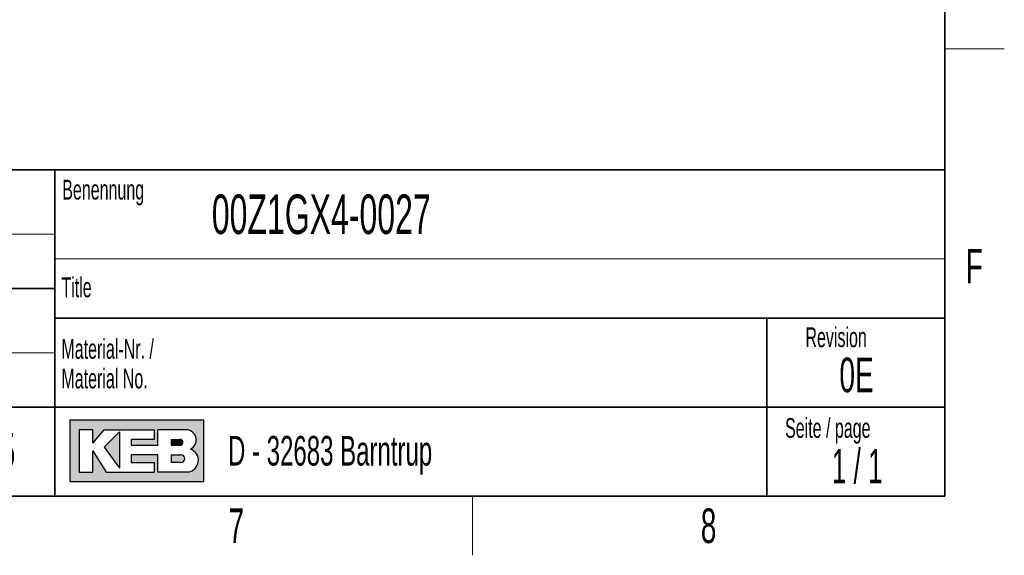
# Model space of a CAD drawing. Header units: millimetres. Extents: x 5 to 418, y 2 to 292.
# Tile 19 of 31: x 314 to 414, y 6 to 60. Entities that reach past the tile are written whole.
import ezdxf

# ---------------------------------------------------------------- set-up
doc = ezdxf.new("R2010")
doc.units = ezdxf.units.MM
doc.layers.add('SLD-0', color=7, linetype='Continuous')
doc.styles.add('SLDTEXTSTYLE0', font='TXT', dxfattribs={"width": 0.605})
doc.styles.add('SLDTEXTSTYLE1', font='TXT', dxfattribs={"width": 0.563})

msp = doc.modelspace()

# ---------------------------------------------------------------- hatches: boundary and pattern name
at = {"linetype": 'Continuous'}
h = msp.add_hatch(color=7, dxfattribs=at)
h.paths.add_polyline_path([(319.519086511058, 13.45626988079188), (333.083981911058, 13.45626988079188), (333.083981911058, 19.65736492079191), (319.519086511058, 19.65736492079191)], flags=0)
edge = h.paths.add_edge_path(flags=0)
edge.add_arc((331.3188604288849, 15.61738520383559), 1.20464082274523, -81.72003226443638, 70.1709600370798, ccw=False)
edge.add_line((331.4923410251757, 14.42530131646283), (331.480008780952, 14.42519098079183))
edge.add_line((331.480008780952, 14.42519098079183), (328.4331606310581, 14.42519098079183))
edge.add_line((328.4331606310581, 14.42519098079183), (328.4331606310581, 16.16924896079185))
edge.add_line((328.4331606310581, 16.16924896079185), (325.7201815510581, 16.16924896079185))
edge.add_line((325.7201815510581, 16.16924896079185), (325.7201815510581, 15.39411208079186))
edge.add_line((325.7201815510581, 15.39411208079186), (328.0455921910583, 15.39411208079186))
edge.add_line((328.0455921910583, 15.39411208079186), (328.0455921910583, 14.42519098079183))
edge.add_line((328.0455921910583, 14.42519098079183), (323.2009866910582, 14.42519098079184))
edge.add_line((323.2009866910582, 14.42519098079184), (321.8444971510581, 16.55681740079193))
edge.add_line((321.8444971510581, 16.55681740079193), (321.8444971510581, 14.42519098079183))
edge.add_line((321.8444971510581, 14.42519098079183), (320.4880076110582, 14.42519098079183))
edge.add_line((320.4880076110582, 14.42519098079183), (320.4880076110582, 18.68844382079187))
edge.add_line((320.4880076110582, 18.68844382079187), (321.8444971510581, 18.68844382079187))
edge.add_line((321.8444971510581, 18.68844382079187), (321.8444971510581, 17.33195428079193))
edge.add_line((321.8444971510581, 17.33195428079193), (323.0072024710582, 18.68844382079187))
edge.add_line((323.0072024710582, 18.68844382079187), (328.0455921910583, 18.68844382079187))
edge.add_line((328.0455921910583, 18.68844382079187), (328.0455921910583, 17.71952272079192))
edge.add_line((328.0455921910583, 17.71952272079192), (325.7201815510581, 17.71952272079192))
edge.add_line((325.7201815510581, 17.71952272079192), (325.7201815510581, 17.13817006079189))
edge.add_line((325.7201815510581, 17.13817006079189), (328.4331606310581, 17.13817006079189))
edge.add_line((328.4331606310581, 17.13817006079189), (328.4331606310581, 18.68844382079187))
edge.add_line((328.4331606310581, 18.68844382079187), (331.4242487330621, 18.68844382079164))
edge.add_line((331.4242487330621, 18.68844382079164), (331.4256482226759, 18.68844382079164))
edge.add_line((331.4256482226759, 18.68844382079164), (331.4259454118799, 18.68845828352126))
edge.add_arc((331.2860949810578, 17.67430640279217), 1.023749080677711, -64.45894120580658, 82.14849338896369, ccw=False)
msp.add_hatch(color=7, dxfattribs=at).paths.add_polyline_path([(324.5574762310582, 14.81275942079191), (324.557476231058, 18.49465960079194), (323.0072024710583, 16.94438584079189)], flags=0)
h = msp.add_hatch(color=7, dxfattribs=at)
edge = h.paths.add_edge_path(flags=0)
edge.add_line((329.7896501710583, 17.13817006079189), (330.6013652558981, 17.13817006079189))
edge.add_arc((330.6568434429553, 17.42884639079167), 0.2959232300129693, 259.1945394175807, 460.8054605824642)
edge.add_line((330.6013652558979, 17.71952272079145), (329.7896501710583, 17.71952272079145))
edge.add_line((329.7896501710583, 17.71952272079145), (329.7896501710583, 17.13817006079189))
h = msp.add_hatch(color=7, dxfattribs=at)
edge = h.paths.add_edge_path(flags=0)
edge.add_line((329.7896501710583, 15.39411208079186), (330.7588584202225, 15.39411208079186))
edge.add_arc((330.7588584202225, 15.78168052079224), 0.3875684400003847, 270.0000000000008, 450.0000000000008)
edge.add_line((330.7588584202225, 16.16924896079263), (330.7386620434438, 16.16924896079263))
edge.add_line((330.7386620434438, 16.16924896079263), (329.7896501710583, 16.16924896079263))
edge.add_line((329.7896501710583, 16.16924896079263), (329.7896501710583, 15.39411208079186))

# ---------------------------------------------------------------- linework, layer by layer
at = {"layer": 'SLD-0', "lineweight": 35}
for p, q in [((408, 12), (408, 282.5)), ((318, 45), (266.3304509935, 45)), ((318, 45), (318, 12)), ((318, 45), (318, 40.1053465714)), ((318, 45), (408, 45)), ((318, 45), (318, 12)), ((408, 45), (408, 12)), ((266.3304509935, 33), (318, 33)), ((408, 30), (318, 30)), ((390, 12), (390, 30)), ((266.3304509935, 21), (318, 21)), ((318, 21), (390, 21)), ((390, 21), (408, 21)), ((26, 12), (408, 12)), ((266.3304509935, 12), (318, 12))]:
    msp.add_line(p, q, dxfattribs=at)
at = {"layer": 'SLD-0', "lineweight": 18}
for p, q in [((408, 57.25), (414, 57.25)), ((266.3304509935, 38.5), (318, 38.5)), ((266.3304509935, 26.5), (318, 26.5)), ((360.25, 6), (360.25, 12))]:
    msp.add_line(p, q, dxfattribs=at)
at = {"layer": 'SLD-0', "color": 7, "linetype": 'Continuous', "lineweight": 18}
msp.add_line((318, 36), (408, 36), dxfattribs=at)
at = {"layer": 'SLD-0', "linetype": 'Continuous'}
for p, q in [((333.0839819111, 19.6573649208), (319.5190865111, 19.6573649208)), ((319.5190865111, 19.6573649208), (319.5190865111, 13.4562698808)), ((333.0839819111, 13.4562698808), (333.0839819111, 19.6573649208)), ((321.8444971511, 18.6884438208), (320.4880076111, 18.6884438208)), ((320.4880076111, 18.6884438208), (320.4880076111, 14.4251909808)), ((321.8444971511, 17.3319542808), (323.0072024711, 18.6884438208)), ((321.8444971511, 17.3319542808), (321.8444971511, 18.6884438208)), ((323.0072024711, 18.6884438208), (328.0455921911, 18.6884438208)), ((324.5574762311, 18.4946596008), (323.0072024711, 16.9443858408)), ((324.5574762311, 18.4946596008), (324.5574762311, 14.8127594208)), ((328.0455921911, 18.6884438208), (328.0455921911, 17.7195227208)), ((331.4242487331, 18.6884438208), (328.4331606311, 18.6884438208)), ((328.4331606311, 17.1381700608), (328.4331606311, 18.6884438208)), ((331.4242487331, 18.6884438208), (331.4256482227, 18.6884438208)), ((331.4256482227, 18.6884438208), (331.4259454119, 18.6884582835)), ((323.0072024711, 16.9443858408), (324.5574762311, 14.8127594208)), ((325.7201815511, 17.7195227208), (325.7201815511, 17.1381700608)), ((328.0455921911, 17.7195227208), (325.7201815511, 17.7195227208)), ((325.7201815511, 17.1381700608), (328.4331606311, 17.1381700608)), ((329.7896501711, 17.7195227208), (330.6013652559, 17.7195227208)), ((329.7896501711, 17.7195227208), (329.7896501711, 17.1381700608)), ((329.7896501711, 17.1381700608), (330.6013652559, 17.1381700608)), ((321.8444971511, 14.4251909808), (321.8444971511, 16.5568174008)), ((321.8444971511, 16.5568174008), (323.2009866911, 14.4251909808)), ((325.7201815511, 16.1692489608), (325.7201815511, 15.3941120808)), ((328.4331606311, 16.1692489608), (325.7201815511, 16.1692489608)), ((328.4331606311, 14.4251909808), (328.4331606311, 16.1692489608)), ((329.7896501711, 16.1692489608), (330.7588584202, 16.1692489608)), ((329.7896501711, 16.1692489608), (329.7896501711, 15.3941120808)), ((330.7386620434, 16.1692489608), (330.7588584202, 16.1692489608)), ((325.7201815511, 15.3941120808), (328.0455921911, 15.3941120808)), ((328.0455921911, 15.3941120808), (328.0455921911, 14.4251909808)), ((330.7588584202, 15.3941120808), (329.7896501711, 15.3941120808)), ((320.4880076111, 14.4251909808), (321.8444971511, 14.4251909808)), ((323.2009866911, 14.4251909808), (328.0455921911, 14.4251909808)), ((331.480008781, 14.4251909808), (328.4331606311, 14.4251909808)), ((331.480008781, 14.4251909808), (331.4923410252, 14.4253013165)), ((319.5190865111, 13.4562698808), (333.0839819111, 13.4562698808))]:
    msp.add_line(p, q, dxfattribs=at)
at = {"layer": 'SLD-0'}
for p, q in [((331.4242487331, 18.6884438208), (331.4256482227, 18.6884438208)), ((331.4256482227, 18.6884438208), (331.4259454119, 18.6884582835)), ((331.480008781, 14.4251909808), (331.4923410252, 14.4253013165))]:
    msp.add_line(p, q, dxfattribs=at)
at = {"layer": 'SLD-0', "color": 7, "linetype": 'Continuous', "lineweight": 35}
msp.add_line((408, 12), (318, 12), dxfattribs=at)
at = {"layer": 'SLD-0', "linetype": 'Continuous'}
for centre, radius, start, end in [((331.2860949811, 17.6743064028), 1.023749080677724, 295.5410587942, 82.148493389), ((330.656843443, 17.4288463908), 0.2959232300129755, 259.1945394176, 100.8054605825), ((330.7588584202, 15.7816805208), 0.387568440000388, 270, 90), ((331.3188604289, 15.6173852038), 1.204640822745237, 278.2799677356, 70.1709600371)]:
    msp.add_arc(centre, radius, start, end, dxfattribs=at)

# ---------------------------------------------------------------- texts
at = {"layer": 'SLD-0'}
for s, insert, char_height, attachment_point, style in [('Gezeichnet Name', (305.1708434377, 44.1039425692), 1.8, 2, 'SLDTEXTSTYLE0'), ('Benennung', (318.7636716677, 43.9908879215), 2, 1, 'SLDTEXTSTYLE0'), ('00Z1GX4-0027', (333.8826865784, 42.5045188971), 4, 1, 'SLDTEXTSTYLE0'), ('F', (410.9536166, 37.0010772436), 3.5, 2, 'SLDTEXTSTYLE0'), ('Title', (318.6797653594, 34.1107265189), 2, 1, 'SLDTEXTSTYLE0'), ('Revision', (393.8965220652, 29.0591225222), 2, 1, 'SLDTEXTSTYLE0'), ('Material-Nr. /', (318.6797653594, 27.8878268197), 2, 1, 'SLDTEXTSTYLE0'), ('0E', (399.0632315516, 26.0023621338), 3.5, 2, 'SLDTEXTSTYLE0'), ('Material No.', (318.6797653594, 24.8878267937), 2, 1, 'SLDTEXTSTYLE0'), ('Seite / page', (391.8390568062, 19.8830679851), 2, 1, 'SLDTEXTSTYLE0'), ('1:5', (312.0467000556, 18.3609001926), 3.5, 2, 'SLDTEXTSTYLE0'), ('D - 32683 Barntrup', (335.5202035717, 18.0786992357), 3, 1, 'SLDTEXTSTYLE0'), ('1 / 1', (399.1297679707, 16.7706515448), 3.5, 2, 'SLDTEXTSTYLE1'), ('7', (336.3527123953, 10.7429955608), 3.5, 2, 'SLDTEXTSTYLE0'), ('8', (384.1027123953, 10.7429955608), 3.5, 2, 'SLDTEXTSTYLE0')]:
    msp.add_mtext(s, dxfattribs=dict(at, insert=insert, char_height=char_height, attachment_point=attachment_point, style=style))

doc.saveas('drawing.dxf')
